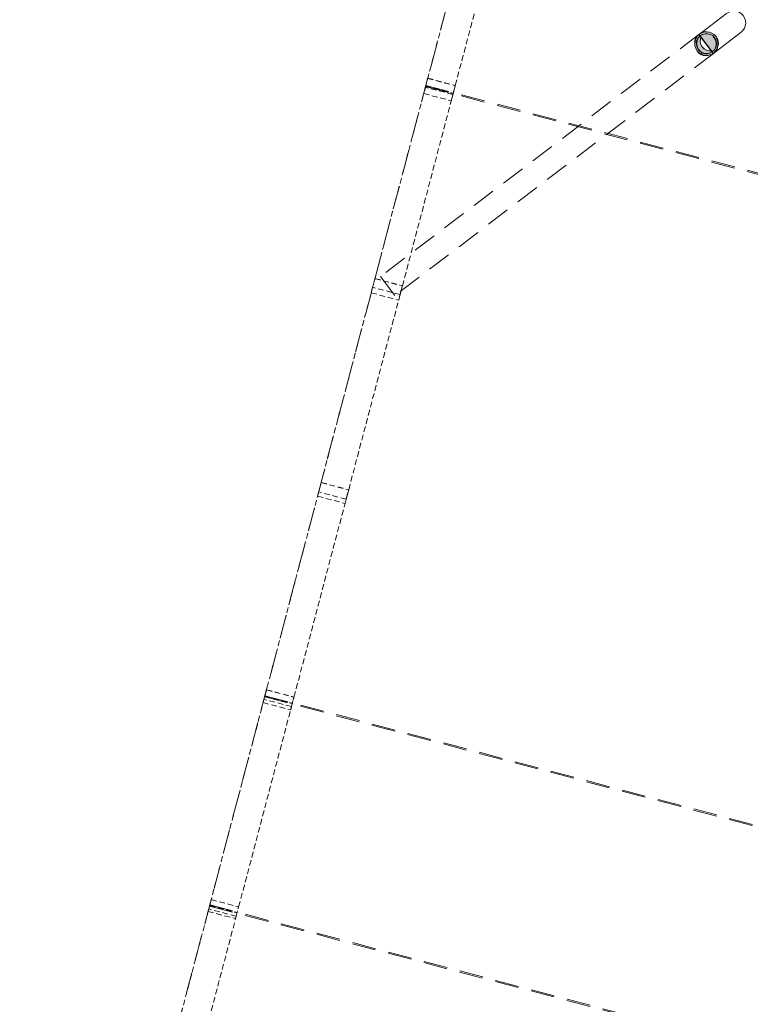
# Model space of a CAD drawing. Header units: millimetres. Extents: x -176817 to 18864955, y -12996033 to 201123.
# Tile 112 of 256: x 180574 to 188284, y -34254 to -23870. Entities that reach past the tile are written whole.
import ezdxf

# ---------------------------------------------------------------- set-up
doc = ezdxf.new("R2010")
doc.units = ezdxf.units.MM
doc.header["$MEASUREMENT"] = 0
for name, pattern in [('Przerywana', [240, 120, -120]), ('Przerywana długa', [390, 250, -140]), ('Przerywana gęsta', [90, 60, -30])]:
    doc.linetypes.add(name, pattern=pattern)
doc.layers.add('823-IST- Hala E - belki', color=7, linetype='Continuous')
doc.layers.add('823-IST- Hala E - słupy', color=7, linetype='Continuous')

# ---------------------------------------------------------------- blocks, each defined once
blk = doc.blocks.new('Kształt_400_2')
at = {"layer": '823-IST- Hala E - belki', "color": 254, "linetype": 'Przerywana długa', "lineweight": 0, "true_color": 0xcccccc, "flags": 128}
blk.add_lwpolyline([(186272, -19214), (186267, -19234), (186243, -19323), (186219, -19418), (186193, -19516), (186165, -19619), (186032, -20124), (185914, -20572), (185805, -20986), (185713, -21334), (185612, -21718), (185504, -22125), (185370, -22634), (185208, -23247), (185009, -24004), (184733, -25047), (184610, -25513), (184384, -26371), (184230, -26953), (183940, -28052), (183812, -28536), (183694, -28985), (183461, -29866), (183280, -30553), (183081, -31307), (182930, -31880), (182754, -32546), (182619, -33058), (182450, -33698), (182353, -34066), (182241, -34492), (182063, -35166), (181899, -35788), (181751, -36348), (181627, -36820), (181451, -37486), (181403, -37667), (181356, -37847), (181180, -38513), (181055, -38985), (180907, -39545), (180743, -40167), (180565, -40841), (180453, -41267), (180356, -41635), (180187, -42275), (180052, -42787), (179876, -43453), (179725, -44026), (179526, -44780), (179345, -45467), (179112, -46348), (178994, -46797), (178866, -47281), (178576, -48380), (178422, -48963), (178196, -49820), (178073, -50286), (177798, -51330), (177598, -52086), (177436, -52699), (177302, -53208), (177195, -53616), (177094, -53999), (177002, -54347), (176892, -54761), (176774, -55209), (176641, -55714), (176614, -55817), (176588, -55916), (176563, -56010), (176539, -56099), (176534, -56119)], dxfattribs=at)
blk = doc.blocks.new('Kształt_403_2')
at = {"layer": '823-IST- Hala E - belki', "color": 254, "linetype": 'Przerywana długa', "lineweight": 0, "true_color": 0xcccccc, "flags": 128}
for points in [[(185398, -22528), (185397, -22532)], [(185399, -22524), (185398, -22528)], [(185399, -22522), (185399, -22524)], [(185399, -22522), (191781, -24206)], [(185397, -22532), (185396, -22534)], [(185396, -22534), (191778, -24218)], [(191778, -24216), (191779, -24212)], [(191778, -24218), (191778, -24216)], [(191779, -24212), (191780, -24208)], [(191780, -24208), (191781, -24206)]]:
    blk.add_lwpolyline(points, dxfattribs=at)
blk = doc.blocks.new('Kształt_404_2')
at = {"layer": '823-IST- Hala E - belki', "color": 254, "linetype": 'Przerywana długa', "lineweight": 0, "true_color": 0xcccccc, "flags": 128}
for points in [[(184859, -24569), (184858, -24573)], [(184858, -24573), (184858, -24575)], [(184858, -24575), (191239, -26259)], [(184860, -24565), (184859, -24569)], [(184861, -24563), (184860, -24565)], [(184861, -24563), (191242, -26247)], [(191239, -26259), (191240, -26257)], [(191240, -26257), (191241, -26253)], [(191241, -26253), (191242, -26249)], [(191242, -26249), (191242, -26247)]]:
    blk.add_lwpolyline(points, dxfattribs=at)
blk = doc.blocks.new('Kształt_405_2')
at = {"layer": '823-IST- Hala E - belki', "color": 254, "linetype": 'Przerywana długa', "lineweight": 0, "true_color": 0xcccccc, "flags": 128}
for points in [[(183161, -31005), (183160, -31009)], [(183160, -31009), (183160, -31011)], [(183160, -31011), (189541, -32694)], [(183162, -31001), (183161, -31005)], [(183163, -30999), (183162, -31001)], [(183163, -30999), (189544, -32683)], [(189541, -32694), (189542, -32693)], [(189542, -32693), (189543, -32689)], [(189543, -32689), (189544, -32685)], [(189544, -32685), (189544, -32683)]]:
    blk.add_lwpolyline(points, dxfattribs=at)
blk = doc.blocks.new('Kształt_406_2')
at = {"layer": '823-IST- Hala E - belki', "color": 254, "linetype": 'Przerywana długa', "lineweight": 0, "true_color": 0xcccccc, "flags": 128}
for points in [[(182578, -33215), (182577, -33217)], [(182577, -33217), (188959, -34901)], [(182579, -33211), (182578, -33215)], [(182580, -33207), (182579, -33211)], [(182580, -33205), (182580, -33207)], [(182580, -33205), (188962, -34889)], [(188959, -34899), (188960, -34895)], [(188959, -34901), (188959, -34899)], [(188960, -34895), (188961, -34891)], [(188961, -34891), (188962, -34889)]]:
    blk.add_lwpolyline(points, dxfattribs=at)
blk = doc.blocks.new('Słup_264_2', base_point=(188110, -23904))
at = {"layer": '823-IST- Hala E - słupy', "linetype": 'Continuous', "lineweight": 0, "true_color": 0x666666}
h = blk.add_hatch(color=251, dxfattribs=at)
h.paths.add_polyline_path([(187747, -24023), (187726, -24042), (187711, -24065), (187701, -24092), (187697, -24119), (187700, -24147), (187708, -24174), (187723, -24198), (187742, -24218), (187765, -24234), (187791, -24243), (187819, -24247), (187847, -24245), (187874, -24236), (187898, -24222), (187918, -24202), (187934, -24179), (187943, -24153), (187947, -24125), (187945, -24097), (187936, -24071), (187922, -24047), (187903, -24026), (187879, -24011), (187853, -24001), (187825, -23997), (187797, -24000), (187771, -24008)])
h.paths.add_polyline_path([(187759, -24039), (187783, -24025), (187809, -24018), (187836, -24018), (187863, -24025), (187887, -24039), (187906, -24059), (187919, -24082), (187926, -24109), (187926, -24136), (187919, -24163), (187905, -24187), (187886, -24206), (187862, -24219), (187835, -24226), (187808, -24226), (187781, -24219), (187758, -24205), (187739, -24186), (187725, -24162), (187718, -24135), (187718, -24108), (187725, -24082), (187739, -24058)], flags=0)
h = blk.add_hatch(color=251, dxfattribs=at)
h.paths.add_polyline_path([(187718, -24135), (187725, -24162), (187739, -24186), (187758, -24205), (187781, -24219), (187808, -24226), (187835, -24226), (187862, -24219), (187886, -24206), (187905, -24187), (187919, -24163), (187926, -24136), (187926, -24109), (187919, -24082), (187906, -24059), (187887, -24039), (187863, -24025), (187836, -24018), (187809, -24018), (187783, -24025), (187759, -24039), (187739, -24058), (187725, -24082), (187718, -24108)])
h.paths.add_polyline_path([(187763, -24132), (187756, -24104), (187757, -24074), (187762, -24052), (187874, -24199), (187851, -24198), (187822, -24191), (187797, -24177), (187777, -24157)], flags=0)
at = {"layer": '823-IST- Hala E - słupy', "color": 254, "linetype": 'Continuous', "lineweight": 0, "true_color": 0xcccccc}
blk.add_line((187762, -24052), (187874, -24199), dxfattribs=at)
at = {"layer": '823-IST- Hala E - słupy', "color": 254, "linetype": 'Continuous', "lineweight": 0, "true_color": 0xcccccc, "flags": 128}
for points in [[(187747, -24023), (188034, -23804)], [(188034, -23804), (188059, -23790), (188085, -23781), (188113, -23779), (188141, -23782), (188167, -23792), (188190, -23808), (188210, -23828), (188224, -23852), (188233, -23879), (188235, -23906), (188231, -23934), (188221, -23960), (188206, -23984), (188186, -24003)], [(187762, -24052), (187757, -24074), (187756, -24104), (187763, -24132), (187777, -24157), (187797, -24177), (187822, -24191), (187851, -24198), (187874, -24199)], [(187898, -24222), (188186, -24003)]]:
    blk.add_lwpolyline(points, dxfattribs=at)
at = {"layer": '823-IST- Hala E - słupy', "color": 254, "linetype": 'Przerywana', "lineweight": 0, "true_color": 0xcccccc, "flags": 128}
for points in [[(187722, -24045), (187742, -24026), (187767, -24011), (187793, -24003), (187821, -24000), (187849, -24004), (187875, -24014), (187898, -24029), (187918, -24050), (187932, -24074), (187941, -24100), (187943, -24128), (187939, -24156), (187929, -24182), (187914, -24206), (187894, -24225), (187870, -24239), (187843, -24248), (187815, -24250), (187787, -24247), (187761, -24237), (187738, -24221), (187718, -24201), (187704, -24177), (187695, -24150), (187693, -24122), (187697, -24095), (187707, -24068)], [(187882, -24209), (187882, -24209), (187858, -24223), (187831, -24230), (187804, -24229), (187777, -24222), (187754, -24208), (187734, -24189), (187721, -24165), (187714, -24139), (187714, -24111), (187721, -24085), (187735, -24061), (187755, -24042), (187778, -24028), (187805, -24021), (187832, -24021), (187859, -24029), (187882, -24042), (187902, -24062), (187915, -24086), (187922, -24112), (187922, -24140), (187915, -24166), (187901, -24190)]]:
    blk.add_lwpolyline(points, close=True, dxfattribs=at)
at = {"layer": '823-IST- Hala E - słupy', "color": 254, "linetype": 'Continuous', "lineweight": 0, "true_color": 0xcccccc, "flags": 128}
for points in [[(187697, -24119), (187700, -24147), (187708, -24174), (187723, -24198), (187742, -24218), (187765, -24234), (187791, -24243), (187819, -24247), (187847, -24245), (187874, -24236), (187898, -24222), (187918, -24202), (187934, -24179), (187943, -24153), (187947, -24125), (187945, -24097), (187936, -24071), (187922, -24047), (187903, -24026), (187879, -24011), (187853, -24001), (187825, -23997), (187797, -24000), (187771, -24008), (187747, -24023), (187726, -24042), (187711, -24065), (187701, -24092)], [(187718, -24135), (187725, -24162), (187739, -24186), (187758, -24205), (187781, -24219), (187808, -24226), (187835, -24226), (187862, -24219), (187886, -24206), (187905, -24187), (187919, -24163), (187926, -24136), (187926, -24109), (187919, -24082), (187906, -24059), (187887, -24039), (187863, -24025), (187836, -24018), (187809, -24018), (187783, -24025), (187759, -24039), (187739, -24058), (187725, -24082), (187718, -24108)]]:
    blk.add_lwpolyline(points, close=True, dxfattribs=at)
at = {"layer": '823-IST- Hala E - słupy', "color": 254, "linetype": 'Przerywana', "lineweight": 0, "true_color": 0xcccccc, "flags": 128}
for points in [[(187716, -24110), (187718, -24104), (187723, -24083)], [(187723, -24083), (187733, -24068), (187738, -24059)], [(187755, -24042), (187738, -24059)], [(187742, -24026), (187747, -24023)], [(187755, -24042), (187755, -24042)], [(187755, -24042), (187882, -24209)], [(187716, -24137), (187716, -24135), (187716, -24110)], [(187716, -24137), (187723, -24163), (187723, -24164)], [(187723, -24164), (187736, -24187), (187756, -24207)], [(187736, -24187), (187736, -24187)], [(187756, -24207), (187756, -24207), (187779, -24221)], [(187779, -24221), (187781, -24221), (187806, -24228)], [(187806, -24228), (187812, -24228), (187833, -24228)], [(187833, -24228), (187851, -24223), (187860, -24221)], [(187860, -24221), (187881, -24209)], [(187894, -24225), (187898, -24222)]]:
    blk.add_lwpolyline(points, dxfattribs=at)
blk = doc.blocks.new('Belka_86_2', base_point=(187818, -24125))
at = {"layer": '823-IST- Hala E - belki', "color": 254, "linetype": 'Przerywana długa', "lineweight": 0, "true_color": 0xcccccc}
for p, q in [((187742, -24026), (184382, -26579)), ((187742, -24026), (187894, -24225)), ((187894, -24225), (184533, -26778)), ((184382, -26579), (184533, -26778))]:
    blk.add_line(p, q, dxfattribs=at)
blk = doc.blocks.new('Kształt_910_2')
at = {"layer": '823-IST- Hala E - belki', "color": 254, "linetype": 'Przerywana gęsta', "lineweight": 0, "true_color": 0xcccccc, "flags": 128}
for points in [[(182579, -33211), (182578, -33213)], [(182578, -33213), (182578, -33213)], [(182578, -33213), (182868, -33290)], [(182579, -33209), (182579, -33210)], [(182579, -33209), (182869, -33286)], [(182579, -33210), (182579, -33211)], [(182868, -33290), (182869, -33289)], [(182869, -33288), (182869, -33286)], [(182869, -33286), (182869, -33286)], [(182869, -33289), (182869, -33288)]]:
    blk.add_lwpolyline(points, dxfattribs=at)
blk = doc.blocks.new('Kształt_911_2')
at = {"layer": '823-IST- Hala E - belki', "color": 254, "linetype": 'Przerywana gęsta', "lineweight": 0, "true_color": 0xcccccc, "flags": 128}
for points in [[(183161, -31003), (183161, -31005)], [(183162, -31003), (183161, -31003)], [(183161, -31005), (183161, -31006)], [(183161, -31006), (183161, -31007)], [(183161, -31007), (183451, -31083)], [(183162, -31003), (183452, -31079)], [(183451, -31081), (183452, -31080)], [(183451, -31083), (183451, -31081)], [(183451, -31083), (183451, -31083)], [(183452, -31080), (183452, -31079)]]:
    blk.add_lwpolyline(points, dxfattribs=at)
blk = doc.blocks.new('Kształt_912_2')
at = {"layer": '823-IST- Hala E - belki', "color": 254, "linetype": 'Przerywana gęsta', "lineweight": 0, "true_color": 0xcccccc, "flags": 128}
for points in [[(184860, -24568), (184859, -24569)], [(184859, -24569), (184859, -24571)], [(184859, -24571), (184859, -24571)], [(184859, -24571), (185149, -24648)], [(184860, -24567), (184860, -24568)], [(184860, -24567), (185150, -24644)], [(185149, -24646), (185150, -24644)], [(185149, -24647), (185149, -24646)], [(185149, -24648), (185149, -24647)], [(185150, -24644), (185150, -24644)]]:
    blk.add_lwpolyline(points, dxfattribs=at)
blk = doc.blocks.new('Kształt_916_2')
at = {"layer": '823-IST- Hala E - belki', "color": 254, "linetype": 'Przerywana gęsta', "lineweight": 0, "true_color": 0xcccccc, "flags": 128}
for points in [[(182595, -33150), (182594, -33154), (182570, -33246), (182569, -33250)], [(182595, -33149), (182595, -33150)], [(182595, -33149), (182885, -33226)], [(182859, -33327), (182860, -33323), (182884, -33231), (182885, -33227)], [(182885, -33227), (182885, -33226)], [(182569, -33250), (182568, -33253), (182562, -33274)], [(182562, -33274), (182852, -33350)], [(182852, -33350), (182858, -33329), (182859, -33327)]]:
    blk.add_lwpolyline(points, dxfattribs=at)
blk = doc.blocks.new('Kształt_917_2')
at = {"layer": '823-IST- Hala E - belki', "color": 254, "linetype": 'Przerywana gęsta', "lineweight": 0, "true_color": 0xcccccc, "flags": 128}
for points in [[(183179, -30939), (183178, -30942), (183153, -31034), (183152, -31038)], [(183179, -30938), (183179, -30939)], [(183179, -30938), (183469, -31014)], [(183152, -31038), (183152, -31040), (183143, -31072)], [(183442, -31115), (183444, -31110), (183468, -31019), (183469, -31015)], [(183469, -31015), (183469, -31014)], [(183143, -31072), (183434, -31148)], [(183434, -31148), (183442, -31117), (183442, -31115)]]:
    blk.add_lwpolyline(points, dxfattribs=at)
blk = doc.blocks.new('Kształt_918_2')
at = {"layer": '823-IST- Hala E - belki', "color": 254, "linetype": 'Przerywana gęsta', "lineweight": 0, "true_color": 0xcccccc, "flags": 128}
for points in [[(183755, -28753), (183754, -28756), (183731, -28846), (183730, -28851)], [(183756, -28752), (183755, -28753)], [(183756, -28752), (184046, -28829)], [(183730, -28851), (183729, -28853), (183718, -28895)], [(184020, -28927), (184021, -28923), (184044, -28833), (184045, -28829)], [(184045, -28829), (184046, -28829)], [(183718, -28895), (184008, -28971)], [(184008, -28971), (184019, -28930), (184020, -28927)]]:
    blk.add_lwpolyline(points, dxfattribs=at)
blk = doc.blocks.new('Kształt_919_2')
at = {"layer": '823-IST- Hala E - belki', "color": 254, "linetype": 'Przerywana gęsta', "lineweight": 0, "true_color": 0xcccccc, "flags": 128}
for points in [[(184323, -26600), (184322, -26604), (184299, -26692), (184298, -26697)], [(184323, -26600), (184323, -26600)], [(184323, -26600), (184613, -26676)], [(184588, -26773), (184589, -26769), (184612, -26680), (184613, -26677)], [(184613, -26677), (184613, -26676)], [(184298, -26697), (184297, -26699), (184284, -26751)], [(184284, -26751), (184574, -26828)], [(184574, -26828), (184587, -26776), (184588, -26773)]]:
    blk.add_lwpolyline(points, dxfattribs=at)
blk = doc.blocks.new('Kształt_920_2')
at = {"layer": '823-IST- Hala E - belki', "color": 254, "linetype": 'Przerywana gęsta', "lineweight": 0, "true_color": 0xcccccc, "flags": 128}
for points in [[(184880, -24490), (184879, -24493), (184857, -24580), (184855, -24584)], [(184880, -24490), (184880, -24490)], [(184880, -24490), (185170, -24566)], [(184855, -24584), (184855, -24587), (184838, -24649)], [(185145, -24661), (185147, -24656), (185169, -24570), (185170, -24566)], [(185170, -24566), (185170, -24566)], [(184838, -24649), (185128, -24725)], [(185128, -24725), (185145, -24664), (185145, -24661)]]:
    blk.add_lwpolyline(points, dxfattribs=at)
blk = doc.blocks.new('Kształt_944_2')
at = {"layer": '823-IST- Hala E - belki', "color": 254, "linetype": 'Przerywana gęsta', "lineweight": 0, "true_color": 0xcccccc, "flags": 128}
for points in [[(185398, -22528), (185392, -22551), (185223, -23192), (185055, -23828), (184909, -24382), (184881, -24487)], [(185171, -24564), (185199, -24459), (185345, -23904), (185513, -23268), (185682, -22628), (185688, -22604)], [(184881, -24487), (184865, -24546), (184864, -24550)], [(184881, -24487), (185171, -24564)], [(184856, -24583), (184741, -25016), (184510, -25893), (184333, -26563), (184323, -26601)], [(184863, -24555), (184862, -24561), (184856, -24583)], [(185146, -24659), (184856, -24583)], [(184864, -24550), (184863, -24555)], [(185154, -24627), (185156, -24622), (185171, -24564)], [(184613, -26678), (184623, -26639), (184800, -25970), (185031, -25093), (185146, -24659)], [(185146, -24659), (185152, -24637), (185153, -24632)], [(185153, -24632), (185154, -24627)], [(184309, -26655), (184307, -26661), (184299, -26692)], [(184310, -26650), (184309, -26655)], [(184323, -26601), (184311, -26646), (184310, -26650)], [(184323, -26601), (184613, -26678)], [(184600, -26727), (184601, -26722), (184613, -26678)], [(184299, -26692), (184268, -26809), (184012, -27779), (183791, -28618), (183756, -28751)], [(184046, -28827), (184081, -28695), (184302, -27855), (184558, -26886), (184589, -26769)], [(184589, -26769), (184299, -26692)], [(184589, -26769), (184597, -26737), (184599, -26732)], [(184599, -26732), (184600, -26727)], [(183756, -28751), (183746, -28788), (183745, -28792)], [(183756, -28751), (184046, -28827)], [(183730, -28850), (183617, -29276), (183410, -30062), (183239, -30709), (183179, -30937)], [(183744, -28796), (183742, -28802), (183730, -28850)], [(184020, -28927), (183730, -28850)], [(183745, -28792), (183744, -28796)], [(184035, -28868), (184036, -28864), (184046, -28827)], [(183469, -31013), (183529, -30786), (183700, -30139), (183907, -29353), (184020, -28927)], [(184020, -28927), (184032, -28878), (184034, -28873)], [(184034, -28873), (184035, -28868)], [(183179, -30937), (183172, -30963), (183171, -30967)], [(183179, -30937), (183469, -31013)], [(183152, -31038), (183079, -31318), (182893, -32020), (182704, -32735), (182595, -33149)], [(183170, -30971), (183168, -30977), (183152, -31038)], [(183442, -31114), (183152, -31038)], [(183171, -30967), (183170, -30971)], [(183460, -31048), (183461, -31043)], [(183461, -31043), (183462, -31040), (183469, -31013)], [(182885, -33226), (182995, -32812), (183183, -32096), (183369, -31394), (183442, -31114)], [(183442, -31114), (183459, -31053), (183460, -31048)], [(182589, -33172), (182588, -33177), (182569, -33248)], [(182591, -33167), (182589, -33172)], [(182595, -33149), (182591, -33164), (182591, -33167)], [(182595, -33149), (182885, -33226)], [(182881, -33244), (182881, -33241), (182885, -33226)], [(182569, -33248), (182554, -33304), (182509, -33477), (182383, -33955), (182150, -34835), (182007, -35377)], [(182298, -35453), (182440, -34912), (182673, -34031), (182799, -33553), (182844, -33381), (182859, -33325)], [(182859, -33325), (182569, -33248)], [(182859, -33325), (182878, -33254), (182879, -33248)], [(182879, -33248), (182881, -33244)]]:
    blk.add_lwpolyline(points, dxfattribs=at)

msp = doc.modelspace()

# ---------------------------------------------------------------- block references
at = {"layer": '823-IST- Hala E - belki', "linetype": 'Continuous', "lineweight": 0}
for name in ['Kształt_400_2', 'Kształt_944_2', 'Kształt_403_2', 'Kształt_920_2', 'Kształt_404_2', 'Kształt_912_2', 'Kształt_919_2', 'Kształt_918_2', 'Kształt_917_2', 'Kształt_405_2', 'Kształt_911_2', 'Kształt_916_2', 'Kształt_406_2', 'Kształt_910_2']:
    msp.add_blockref(name, (0, 0), dxfattribs=at)
at = {"layer": '823-IST- Hala E - belki', "color": 254, "lineweight": 0, "true_color": 0xcccccc}
msp.add_blockref('Belka_86_2', (187818.04, -24125.36), dxfattribs=at)
at = {"layer": '823-IST- Hala E - słupy', "color": 254, "lineweight": 0, "true_color": 0xcccccc}
msp.add_blockref('Słup_264_2', (188110.07, -23903.57), dxfattribs=at)

doc.saveas('drawing.dxf')
